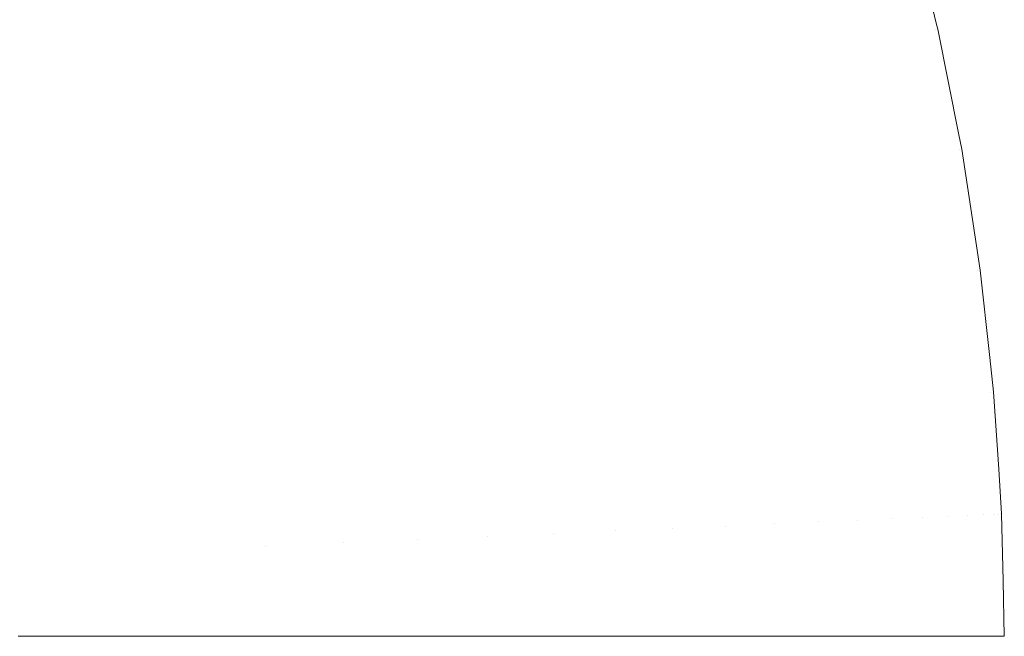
# Model space of a CAD drawing. Header units: centimetres. Extents: x -26 to 27.3, y -25.3 to -23.5.
# Tile 216 of 221: x 27.2474 to 27.2825, y -23.5599 to -23.5379. Entities that reach past the tile are written whole.
import ezdxf

# ---------------------------------------------------------------- set-up
doc = ezdxf.new("R2010")
doc.units = ezdxf.units.CM
doc.header["$LTSCALE"] = 2.54
doc.layers.add('Lucido design-1', color=7, linetype='Continuous')

# ---------------------------------------------------------------- blocks, each defined once
blk = doc.blocks.new('Gruppo-4-1')
at = {"color": 7, "linetype": 'Continuous', "lineweight": 9}
for points, invisible_edges in [([(27.26264, -23.534625, 1050.376297), (27.263666, -23.538144, 1050.376297), (27.265793, -23.537575, 1050.372725), (27.26474, -23.533963, 1050.372725)], 15), ([(27.264406, -23.534069, 1049.670794), (27.265454, -23.537665, 1049.670794), (27.263356, -23.538227, 1049.667319), (27.262334, -23.534722, 1049.667319)], 15), ([(27.277242, -23.534507, 1050.34163), (27.278259, -23.538663, 1050.34163), (27.278971, -23.538505, 1050.337533), (27.277947, -23.534318, 1050.337533)], 15), ([(27.27834, -23.534213, 1049.709449), (27.279369, -23.538417, 1049.709449), (27.278777, -23.538548, 1049.705359), (27.277755, -23.534369, 1049.705359)], 15), ([(27.277947, -23.534318, 1050.337533), (27.278971, -23.538505, 1050.337533), (27.279516, -23.538384, 1050.333412), (27.278486, -23.534174, 1050.333412)], 15), ([(27.278762, -23.5341, 1049.713563), (27.279795, -23.538322, 1049.713563), (27.279369, -23.538417, 1049.709449), (27.27834, -23.534213, 1049.709449)], 15), ([(27.278486, -23.534174, 1050.333412), (27.279516, -23.538384, 1050.333412), (27.279893, -23.538301, 1050.329276), (27.278858, -23.534074, 1050.329276)], 15), ([(27.279019, -23.534031, 1049.717695), (27.280055, -23.538265, 1049.717695), (27.279795, -23.538322, 1049.713563), (27.278762, -23.5341, 1049.713563)], 15), ([(27.278858, -23.534074, 1050.329276), (27.279893, -23.538301, 1050.329276), (27.280101, -23.538254, 1050.32513), (27.279065, -23.534018, 1050.32513)], 15), ([(27.280055, -23.538265, 1049.717695), (27.279019, -23.534031, 1049.717695), (27.279152, -23.534175, 1049.722055), (27.280107, -23.538079, 1049.722055)], 11), ([(27.280107, -23.538079, 1050.322055), (27.279152, -23.534175, 1050.322055), (27.279065, -23.534018, 1050.32513), (27.280101, -23.538254, 1050.32513)], 14), ([(27.279152, -23.534175, 1049.722055), (27.279152, -23.534175, 1050.322055), (27.280107, -23.538079, 1050.322055), (27.280107, -23.538079, 1049.722055)], 5), ([(27.249072, -23.535664, 1050.392652), (27.250065, -23.538591, 1050.392652), (27.252844, -23.537714, 1050.389602), (27.25181, -23.534668, 1050.389602)], 15), ([(27.260397, -23.535333, 1050.379777), (27.261394, -23.538753, 1050.379777), (27.263666, -23.538144, 1050.376297), (27.26264, -23.534625, 1050.376297)], 15), ([(27.277008, -23.53457, 1049.701302), (27.278022, -23.538715, 1049.701302), (27.277105, -23.538919, 1049.697284), (27.2761, -23.534813, 1049.697284)], 15), ([(27.276372, -23.53474, 1050.345697), (27.27738, -23.538858, 1050.345697), (27.278259, -23.538663, 1050.34163), (27.277242, -23.534507, 1050.34163)], 15), ([(27.277755, -23.534369, 1049.705359), (27.278777, -23.538548, 1049.705359), (27.278022, -23.538715, 1049.701302), (27.277008, -23.53457, 1049.701302)], 15), ([(27.251736, -23.534695, 1049.654422), (27.252769, -23.537738, 1049.654422), (27.250079, -23.538586, 1049.651474), (27.249086, -23.535659, 1049.651474)], 15), ([(27.262334, -23.534722, 1049.667319), (27.263356, -23.538227, 1049.667319), (27.261124, -23.538826, 1049.663939), (27.26013, -23.535417, 1049.663939)], 15), ([(27.274143, -23.535337, 1050.353712), (27.275126, -23.539357, 1050.353712), (27.276335, -23.539089, 1050.349727), (27.275339, -23.535017, 1050.349727)], 15), ([(27.2761, -23.534813, 1049.697284), (27.277105, -23.538919, 1049.697284), (27.276027, -23.539157, 1049.693311), (27.275034, -23.535098, 1049.693311)], 15), ([(27.275339, -23.535017, 1050.349727), (27.276335, -23.539089, 1050.349727), (27.27738, -23.538858, 1050.345697), (27.276372, -23.53474, 1050.345697)], 15), ([(27.258014, -23.536084, 1050.383159), (27.258981, -23.5394, 1050.383159), (27.261394, -23.538753, 1050.379777), (27.260397, -23.535333, 1050.379777)], 15), ([(27.272786, -23.535701, 1050.357645), (27.273755, -23.539661, 1050.357645), (27.275126, -23.539357, 1050.353712), (27.274143, -23.535337, 1050.353712)], 15), ([(27.275034, -23.535098, 1049.693311), (27.276027, -23.539157, 1049.693311), (27.274792, -23.539431, 1049.68939), (27.273812, -23.535426, 1049.68939)], 15), ([(27.246212, -23.536705, 1050.395578), (27.247163, -23.539506, 1050.395578), (27.250065, -23.538591, 1050.392652), (27.249072, -23.535664, 1050.392652)], 15), ([(27.249086, -23.535659, 1049.651474), (27.250079, -23.538586, 1049.651474), (27.24728, -23.539468, 1049.648646), (27.246328, -23.536663, 1049.648646)], 15), ([(27.26013, -23.535417, 1049.663939), (27.261124, -23.538826, 1049.663939), (27.258762, -23.539458, 1049.66066), (27.257799, -23.536152, 1049.66066)], 15), ([(27.27127, -23.536107, 1050.36152), (27.272223, -23.540001, 1050.36152), (27.273755, -23.539661, 1050.357645), (27.272786, -23.535701, 1050.357645)], 15), ([(27.273812, -23.535426, 1049.68939), (27.274792, -23.539431, 1049.68939), (27.273401, -23.53974, 1049.685528), (27.272436, -23.535794, 1049.685528)], 15), ([(27.272436, -23.535794, 1049.685528), (27.273401, -23.53974, 1049.685528), (27.271858, -23.540082, 1049.681732), (27.270909, -23.536204, 1049.681732)], 15), ([(27.257799, -23.536152, 1049.66066), (27.258762, -23.539458, 1049.66066), (27.256275, -23.540125, 1049.657486), (27.255343, -23.536926, 1049.657486)], 15), ([(27.255495, -23.536878, 1050.386436), (27.256429, -23.540084, 1050.386436), (27.258981, -23.5394, 1050.383159), (27.258014, -23.536084, 1050.383159)], 15), ([(27.270909, -23.536204, 1049.681732), (27.271858, -23.540082, 1049.681732), (27.270166, -23.540457, 1049.678006), (27.269235, -23.536652, 1049.678006)], 15), ([(27.269598, -23.536555, 1050.36533), (27.270533, -23.540376, 1050.36533), (27.272223, -23.540001, 1050.36152), (27.27127, -23.536107, 1050.36152)], 15), ([(27.269235, -23.536652, 1049.678006), (27.270166, -23.540457, 1049.678006), (27.268327, -23.540865, 1049.674359), (27.267415, -23.53714, 1049.674359)], 15), ([(27.267771, -23.537044, 1050.369067), (27.268686, -23.540785, 1050.369067), (27.270533, -23.540376, 1050.36533), (27.269598, -23.536555, 1050.36533)], 15), ([(27.255343, -23.536926, 1049.657486), (27.256275, -23.540125, 1049.657486), (27.253668, -23.540823, 1049.654422), (27.252769, -23.537738, 1049.654422)], 15), ([(27.252844, -23.537714, 1050.389602), (27.253744, -23.540803, 1050.389602), (27.256429, -23.540084, 1050.386436), (27.255495, -23.536878, 1050.386436)], 15), ([(27.265793, -23.537575, 1050.372725), (27.266687, -23.541228, 1050.372725), (27.268686, -23.540785, 1050.369067), (27.267771, -23.537044, 1050.369067)], 15), ([(27.267415, -23.53714, 1049.674359), (27.268327, -23.540865, 1049.674359), (27.266345, -23.541304, 1049.670794), (27.265454, -23.537665, 1049.670794)], 15), ([(27.250065, -23.538591, 1050.392652), (27.25093, -23.541557, 1050.392652), (27.253744, -23.540803, 1050.389602), (27.252844, -23.537714, 1050.389602)], 15), ([(27.252769, -23.537738, 1049.654422), (27.253668, -23.540823, 1049.654422), (27.250944, -23.541553, 1049.651474), (27.250079, -23.538586, 1049.651474)], 15), ([(27.265454, -23.537665, 1049.670794), (27.266345, -23.541304, 1049.670794), (27.264224, -23.541774, 1049.667319), (27.263356, -23.538227, 1049.667319)], 15), ([(27.263666, -23.538144, 1050.376297), (27.264537, -23.541705, 1050.376297), (27.266687, -23.541228, 1050.372725), (27.265793, -23.537575, 1050.372725)], 15), ([(27.261394, -23.538753, 1050.379777), (27.262241, -23.542214, 1050.379777), (27.264537, -23.541705, 1050.376297), (27.263666, -23.538144, 1050.376297)], 15), ([(27.280107, -23.538079, 1049.722055), (27.280148, -23.538244, 1049.722055), (27.280055, -23.538265, 1049.717695)], 10), ([(27.280101, -23.538254, 1050.32513), (27.280148, -23.538244, 1050.322055), (27.280107, -23.538079, 1050.322055)], 9), ([(27.280148, -23.538244, 1049.722055), (27.280107, -23.538079, 1049.722055), (27.280107, -23.538079, 1050.322055), (27.280148, -23.538244, 1050.322055)], 10), ([(27.263356, -23.538227, 1049.667319), (27.264224, -23.541774, 1049.667319), (27.261968, -23.542274, 1049.663939), (27.261124, -23.538826, 1049.663939)], 15), ([(27.278259, -23.538663, 1050.34163), (27.279093, -23.542859, 1050.34163), (27.279812, -23.542732, 1050.337533), (27.278971, -23.538505, 1050.337533)], 15), ([(27.279369, -23.538417, 1049.709449), (27.280213, -23.542662, 1049.709449), (27.279616, -23.542767, 1049.705359), (27.278777, -23.538548, 1049.705359)], 15), ([(27.278971, -23.538505, 1050.337533), (27.279812, -23.542732, 1050.337533), (27.280362, -23.542636, 1050.333412), (27.279516, -23.538384, 1050.333412)], 15), ([(27.279795, -23.538322, 1049.713563), (27.280643, -23.542586, 1049.713563), (27.280213, -23.542662, 1049.709449), (27.279369, -23.538417, 1049.709449)], 15), ([(27.279516, -23.538384, 1050.333412), (27.280362, -23.542636, 1050.333412), (27.280742, -23.542569, 1050.329276), (27.279893, -23.538301, 1050.329276)], 15), ([(27.280055, -23.538265, 1049.717695), (27.280905, -23.54254, 1049.717695), (27.280643, -23.542586, 1049.713563), (27.279795, -23.538322, 1049.713563)], 15), ([(27.279893, -23.538301, 1050.329276), (27.280742, -23.542569, 1050.329276), (27.280952, -23.542531, 1050.32513), (27.280101, -23.538254, 1050.32513)], 15), ([(27.280905, -23.54254, 1049.717695), (27.280055, -23.538265, 1049.717695), (27.280148, -23.538244, 1049.722055), (27.280897, -23.542013, 1049.722055)], 11), ([(27.280897, -23.542013, 1050.322055), (27.280148, -23.538244, 1050.322055), (27.280101, -23.538254, 1050.32513), (27.280952, -23.542531, 1050.32513)], 14), ([(27.280148, -23.538244, 1050.322055), (27.280897, -23.542013, 1050.322055), (27.280897, -23.542013, 1049.722055), (27.280148, -23.538244, 1049.722055)], 10), ([(27.247163, -23.539506, 1050.395578), (27.24799, -23.542345, 1050.395578), (27.25093, -23.541557, 1050.392652), (27.250065, -23.538591, 1050.392652)], 15), ([(27.250079, -23.538586, 1049.651474), (27.250944, -23.541553, 1049.651474), (27.24811, -23.542313, 1049.648646), (27.24728, -23.539468, 1049.648646)], 15), ([(27.261124, -23.538826, 1049.663939), (27.261968, -23.542274, 1049.663939), (27.259581, -23.542804, 1049.66066), (27.258762, -23.539458, 1049.66066)], 15), ([(27.258981, -23.5394, 1050.383159), (27.259802, -23.542755, 1050.383159), (27.262241, -23.542214, 1050.379777), (27.261394, -23.538753, 1050.379777)], 15), ([(27.276335, -23.539089, 1050.349727), (27.277153, -23.543201, 1050.349727), (27.278207, -23.543015, 1050.345697), (27.27738, -23.538858, 1050.345697)], 15), ([(27.278022, -23.538715, 1049.701302), (27.278855, -23.542901, 1049.701302), (27.277929, -23.543064, 1049.697284), (27.277105, -23.538919, 1049.697284)], 15), ([(27.27738, -23.538858, 1050.345697), (27.278207, -23.543015, 1050.345697), (27.279093, -23.542859, 1050.34163), (27.278259, -23.538663, 1050.34163)], 15), ([(27.278777, -23.538548, 1049.705359), (27.279616, -23.542767, 1049.705359), (27.278855, -23.542901, 1049.701302), (27.278022, -23.538715, 1049.701302)], 15), ([(27.276027, -23.539157, 1049.693311), (27.276843, -23.543256, 1049.693311), (27.275597, -23.543476, 1049.68939), (27.274792, -23.539431, 1049.68939)], 15), ([(27.275126, -23.539357, 1050.353712), (27.275934, -23.543416, 1050.353712), (27.277153, -23.543201, 1050.349727), (27.276335, -23.539089, 1050.349727)], 15), ([(27.277105, -23.538919, 1049.697284), (27.277929, -23.543064, 1049.697284), (27.276843, -23.543256, 1049.693311), (27.276027, -23.539157, 1049.693311)], 15), ([(27.244142, -23.540458, 1050.398377), (27.244931, -23.543165, 1050.398377), (27.24799, -23.542345, 1050.395578), (27.247163, -23.539506, 1050.395578)], 15), ([(27.24728, -23.539468, 1049.648646), (27.24811, -23.542313, 1049.648646), (27.245169, -23.543101, 1049.645943), (27.244377, -23.540384, 1049.645943)], 15), ([(27.258762, -23.539458, 1049.66066), (27.259581, -23.542804, 1049.66066), (27.257067, -23.543361, 1049.657486), (27.256275, -23.540125, 1049.657486)], 15), ([(27.256429, -23.540084, 1050.386436), (27.257223, -23.543326, 1050.386436), (27.259802, -23.542755, 1050.383159), (27.258981, -23.5394, 1050.383159)], 15), ([(27.274792, -23.539431, 1049.68939), (27.275597, -23.543476, 1049.68939), (27.274194, -23.543723, 1049.685528), (27.273401, -23.53974, 1049.685528)], 15), ([(27.273755, -23.539661, 1050.357645), (27.274551, -23.54366, 1050.357645), (27.275934, -23.543416, 1050.353712), (27.275126, -23.539357, 1050.353712)], 15), ([(27.273401, -23.53974, 1049.685528), (27.274194, -23.543723, 1049.685528), (27.272637, -23.543998, 1049.681732), (27.271858, -23.540082, 1049.681732)], 15), ([(27.272223, -23.540001, 1050.36152), (27.273005, -23.543933, 1050.36152), (27.274551, -23.54366, 1050.357645), (27.273755, -23.539661, 1050.357645)], 15), ([(27.256275, -23.540125, 1049.657486), (27.257067, -23.543361, 1049.657486), (27.254432, -23.543945, 1049.654422), (27.253668, -23.540823, 1049.654422)], 15), ([(27.253744, -23.540803, 1050.389602), (27.254509, -23.543928, 1050.389602), (27.257223, -23.543326, 1050.386436), (27.256429, -23.540084, 1050.386436)], 15), ([(27.271858, -23.540082, 1049.681732), (27.272637, -23.543998, 1049.681732), (27.27093, -23.544299, 1049.678006), (27.270166, -23.540457, 1049.678006)], 15), ([(27.270533, -23.540376, 1050.36533), (27.2713, -23.544233, 1050.36533), (27.273005, -23.543933, 1050.36152), (27.272223, -23.540001, 1050.36152)], 15), ([(27.270166, -23.540457, 1049.678006), (27.27093, -23.544299, 1049.678006), (27.269075, -23.544626, 1049.674359), (27.268327, -23.540865, 1049.674359)], 15), ([(27.268686, -23.540785, 1050.369067), (27.269438, -23.544562, 1050.369067), (27.2713, -23.544233, 1050.36533), (27.270533, -23.540376, 1050.36533)], 15), ([(27.25093, -23.541557, 1050.392652), (27.251664, -23.544559, 1050.392652), (27.254509, -23.543928, 1050.389602), (27.253744, -23.540803, 1050.389602)], 15), ([(27.253668, -23.540823, 1049.654422), (27.254432, -23.543945, 1049.654422), (27.251679, -23.544555, 1049.651474), (27.250944, -23.541553, 1049.651474)], 15), ([(27.268327, -23.540865, 1049.674359), (27.269075, -23.544626, 1049.674359), (27.267076, -23.544978, 1049.670794), (27.266345, -23.541304, 1049.670794)], 15), ([(27.266687, -23.541228, 1050.372725), (27.267421, -23.544917, 1050.372725), (27.269438, -23.544562, 1050.369067), (27.268686, -23.540785, 1050.369067)], 15), ([(27.266345, -23.541304, 1049.670794), (27.267076, -23.544978, 1049.670794), (27.264936, -23.545355, 1049.667319), (27.264224, -23.541774, 1049.667319)], 15), ([(27.264537, -23.541705, 1050.376297), (27.265252, -23.5453, 1050.376297), (27.267421, -23.544917, 1050.372725), (27.266687, -23.541228, 1050.372725)], 15), ([(27.24799, -23.542345, 1050.395578), (27.248693, -23.545217, 1050.395578), (27.251664, -23.544559, 1050.392652), (27.25093, -23.541557, 1050.392652)], 15), ([(27.250944, -23.541553, 1049.651474), (27.251679, -23.544555, 1049.651474), (27.248814, -23.545191, 1049.648646), (27.24811, -23.542313, 1049.648646)], 15), ([(27.264224, -23.541774, 1049.667319), (27.264936, -23.545355, 1049.667319), (27.262661, -23.545757, 1049.663939), (27.261968, -23.542274, 1049.663939)], 15), ([(27.262241, -23.542214, 1050.379777), (27.262936, -23.545708, 1050.379777), (27.265252, -23.5453, 1050.376297), (27.264537, -23.541705, 1050.376297)], 15), ([(27.280952, -23.542531, 1050.32513), (27.280999, -23.542523, 1050.322055), (27.280897, -23.542013, 1050.322055)], 9), ([(27.280999, -23.542523, 1049.722055), (27.280897, -23.542013, 1049.722055), (27.280897, -23.542013, 1050.322055), (27.280999, -23.542523, 1050.322055)], 10), ([(27.280897, -23.542013, 1049.722055), (27.280999, -23.542523, 1049.722055), (27.280905, -23.54254, 1049.717695)], 10), ([(27.244931, -23.543165, 1050.398377), (27.245601, -23.545903, 1050.398377), (27.248693, -23.545217, 1050.395578), (27.24799, -23.542345, 1050.395578)], 15), ([(27.24811, -23.542313, 1049.648646), (27.248814, -23.545191, 1049.648646), (27.245841, -23.54585, 1049.645943), (27.245169, -23.543101, 1049.645943)], 15), ([(27.261968, -23.542274, 1049.663939), (27.262661, -23.545757, 1049.663939), (27.260253, -23.546181, 1049.66066), (27.259581, -23.542804, 1049.66066)], 15), ([(27.259802, -23.542755, 1050.383159), (27.260475, -23.546142, 1050.383159), (27.262936, -23.545708, 1050.379777), (27.262241, -23.542214, 1050.379777)], 15), ([(27.279093, -23.542859, 1050.34163), (27.279744, -23.547088, 1050.34163), (27.280468, -23.546993, 1050.337533), (27.279812, -23.542732, 1050.337533)], 15), ([(27.280213, -23.542662, 1049.709449), (27.280871, -23.54694, 1049.709449), (27.280271, -23.547019, 1049.705359), (27.279616, -23.542767, 1049.705359)], 15), ([(27.279812, -23.542732, 1050.337533), (27.280468, -23.546993, 1050.337533), (27.281021, -23.54692, 1050.333412), (27.280362, -23.542636, 1050.333412)], 15), ([(27.280643, -23.542586, 1049.713563), (27.281304, -23.546883, 1049.713563), (27.280871, -23.54694, 1049.709449), (27.280213, -23.542662, 1049.709449)], 15), ([(27.280362, -23.542636, 1050.333412), (27.281021, -23.54692, 1050.333412), (27.281404, -23.546869, 1050.329276), (27.280742, -23.542569, 1050.329276)], 15), ([(27.280905, -23.54254, 1049.717695), (27.281568, -23.546848, 1049.717695), (27.281304, -23.546883, 1049.713563), (27.280643, -23.542586, 1049.713563)], 15), ([(27.280742, -23.542569, 1050.329276), (27.281404, -23.546869, 1050.329276), (27.281616, -23.546842, 1050.32513), (27.280952, -23.542531, 1050.32513)], 15), ([(27.281568, -23.546848, 1049.717695), (27.280905, -23.54254, 1049.717695), (27.280999, -23.542523, 1049.722055), (27.281529, -23.545971, 1049.722055)], 11), ([(27.281529, -23.545971, 1050.322055), (27.280999, -23.542523, 1050.322055), (27.280952, -23.542531, 1050.32513), (27.281616, -23.546842, 1050.32513)], 14), ([(27.280999, -23.542523, 1050.322055), (27.281529, -23.545971, 1050.322055), (27.281529, -23.545971, 1049.722055), (27.280999, -23.542523, 1049.722055)], 10), ([(27.259581, -23.542804, 1049.66066), (27.260253, -23.546181, 1049.66066), (27.257717, -23.546628, 1049.657486), (27.257067, -23.543361, 1049.657486)], 15), ([(27.257223, -23.543326, 1050.386436), (27.257874, -23.546601, 1050.386436), (27.260475, -23.546142, 1050.383159), (27.259802, -23.542755, 1050.383159)], 15), ([(27.277929, -23.543064, 1049.697284), (27.278572, -23.547242, 1049.697284), (27.277478, -23.547386, 1049.693311), (27.276843, -23.543256, 1049.693311)], 15), ([(27.277153, -23.543201, 1050.349727), (27.277791, -23.547345, 1050.349727), (27.278852, -23.547205, 1050.345697), (27.278207, -23.543015, 1050.345697)], 15), ([(27.278855, -23.542901, 1049.701302), (27.279504, -23.54712, 1049.701302), (27.278572, -23.547242, 1049.697284), (27.277929, -23.543064, 1049.697284)], 15), ([(27.278207, -23.543015, 1050.345697), (27.278852, -23.547205, 1050.345697), (27.279744, -23.547088, 1050.34163), (27.279093, -23.542859, 1050.34163)], 15), ([(27.279616, -23.542767, 1049.705359), (27.280271, -23.547019, 1049.705359), (27.279504, -23.54712, 1049.701302), (27.278855, -23.542901, 1049.701302)], 15), ([(27.257067, -23.543361, 1049.657486), (27.257717, -23.546628, 1049.657486), (27.255059, -23.547097, 1049.654422), (27.254432, -23.543945, 1049.654422)], 15), ([(27.254509, -23.543928, 1050.389602), (27.255137, -23.547083, 1050.389602), (27.257874, -23.546601, 1050.386436), (27.257223, -23.543326, 1050.386436)], 15), ([(27.274551, -23.54366, 1050.357645), (27.275171, -23.54769, 1050.357645), (27.276563, -23.547507, 1050.353712), (27.275934, -23.543416, 1050.353712)], 15), ([(27.276843, -23.543256, 1049.693311), (27.277478, -23.547386, 1049.693311), (27.276224, -23.547551, 1049.68939), (27.275597, -23.543476, 1049.68939)], 15), ([(27.275934, -23.543416, 1050.353712), (27.276563, -23.547507, 1050.353712), (27.277791, -23.547345, 1050.349727), (27.277153, -23.543201, 1050.349727)], 15), ([(27.274194, -23.543723, 1049.685528), (27.274812, -23.547737, 1049.685528), (27.273245, -23.547944, 1049.681732), (27.272637, -23.543998, 1049.681732)], 15), ([(27.273005, -23.543933, 1050.36152), (27.273615, -23.547895, 1050.36152), (27.275171, -23.54769, 1050.357645), (27.274551, -23.54366, 1050.357645)], 15), ([(27.275597, -23.543476, 1049.68939), (27.276224, -23.547551, 1049.68939), (27.274812, -23.547737, 1049.685528), (27.274194, -23.543723, 1049.685528)], 15), ([(27.251664, -23.544559, 1050.392652), (27.252267, -23.547589, 1050.392652), (27.255137, -23.547083, 1050.389602), (27.254509, -23.543928, 1050.389602)], 15), ([(27.254432, -23.543945, 1049.654422), (27.255059, -23.547097, 1049.654422), (27.252282, -23.547587, 1049.651474), (27.251679, -23.544555, 1049.651474)], 15), ([(27.272637, -23.543998, 1049.681732), (27.273245, -23.547944, 1049.681732), (27.271526, -23.54817, 1049.678006), (27.27093, -23.544299, 1049.678006)], 15), ([(27.2713, -23.544233, 1050.36533), (27.271898, -23.548121, 1050.36533), (27.273615, -23.547895, 1050.36152), (27.273005, -23.543933, 1050.36152)], 15), ([(27.27093, -23.544299, 1049.678006), (27.271526, -23.54817, 1049.678006), (27.269658, -23.548416, 1049.674359), (27.269075, -23.544626, 1049.674359)], 15), ([(27.269438, -23.544562, 1050.369067), (27.270023, -23.548368, 1050.369067), (27.271898, -23.548121, 1050.36533), (27.2713, -23.544233, 1050.36533)], 15), ([(27.248693, -23.545217, 1050.395578), (27.24927, -23.548118, 1050.395578), (27.252267, -23.547589, 1050.392652), (27.251664, -23.544559, 1050.392652)], 15), ([(27.251679, -23.544555, 1049.651474), (27.252282, -23.547587, 1049.651474), (27.249392, -23.548096, 1049.648646), (27.248814, -23.545191, 1049.648646)], 15), ([(27.269075, -23.544626, 1049.674359), (27.269658, -23.548416, 1049.674359), (27.267646, -23.548681, 1049.670794), (27.267076, -23.544978, 1049.670794)], 15), ([(27.267421, -23.544917, 1050.372725), (27.267993, -23.548635, 1050.372725), (27.270023, -23.548368, 1050.369067), (27.269438, -23.544562, 1050.369067)], 15), ([(27.248814, -23.545191, 1049.648646), (27.249392, -23.548096, 1049.648646), (27.246393, -23.548625, 1049.645943), (27.245841, -23.54585, 1049.645943)], 15), ([(27.267076, -23.544978, 1049.670794), (27.267646, -23.548681, 1049.670794), (27.265492, -23.548964, 1049.667319), (27.264936, -23.545355, 1049.667319)], 15), ([(27.265252, -23.5453, 1050.376297), (27.26581, -23.548922, 1050.376297), (27.267993, -23.548635, 1050.372725), (27.267421, -23.544917, 1050.372725)], 15), ([(27.245601, -23.545903, 1050.398377), (27.246151, -23.548668, 1050.398377), (27.24927, -23.548118, 1050.395578), (27.248693, -23.545217, 1050.395578)], 15), ([(27.264936, -23.545355, 1049.667319), (27.265492, -23.548964, 1049.667319), (27.263201, -23.549266, 1049.663939), (27.262661, -23.545757, 1049.663939)], 15), ([(27.262936, -23.545708, 1050.379777), (27.263478, -23.549229, 1050.379777), (27.26581, -23.548922, 1050.376297), (27.265252, -23.5453, 1050.376297)], 15), ([(27.262661, -23.545757, 1049.663939), (27.263201, -23.549266, 1049.663939), (27.260777, -23.549585, 1049.66066), (27.260253, -23.546181, 1049.66066)], 15), ([(27.260475, -23.546142, 1050.383159), (27.261001, -23.549556, 1050.383159), (27.263478, -23.549229, 1050.379777), (27.262936, -23.545708, 1050.379777)], 15), ([(27.260253, -23.546181, 1049.66066), (27.260777, -23.549585, 1049.66066), (27.258224, -23.549921, 1049.657486), (27.257717, -23.546628, 1049.657486)], 15), ([(27.257874, -23.546601, 1050.386436), (27.258382, -23.5499, 1050.386436), (27.261001, -23.549556, 1050.383159), (27.260475, -23.546142, 1050.383159)], 15), ([(27.281616, -23.546842, 1050.32513), (27.281662, -23.546835, 1050.322055), (27.281529, -23.545971, 1050.322055)], 9), ([(27.281662, -23.546835, 1049.722055), (27.281529, -23.545971, 1049.722055), (27.281529, -23.545971, 1050.322055), (27.281662, -23.546835, 1050.322055)], 10), ([(27.281529, -23.545971, 1049.722055), (27.281662, -23.546835, 1049.722055), (27.281568, -23.546848, 1049.717695)], 10), ([(27.257717, -23.546628, 1049.657486), (27.258224, -23.549921, 1049.657486), (27.255548, -23.550273, 1049.654422), (27.255059, -23.547097, 1049.654422)], 15), ([(27.255137, -23.547083, 1050.389602), (27.255626, -23.550263, 1050.389602), (27.258382, -23.5499, 1050.386436), (27.257874, -23.546601, 1050.386436)], 15), ([(27.280871, -23.54694, 1049.709449), (27.281343, -23.551242, 1049.709449), (27.280739, -23.551295, 1049.705359), (27.280271, -23.547019, 1049.705359)], 15), ([(27.280468, -23.546993, 1050.337533), (27.280937, -23.551277, 1050.337533), (27.281493, -23.551229, 1050.333412), (27.281021, -23.54692, 1050.333412)], 15), ([(27.281304, -23.546883, 1049.713563), (27.281778, -23.551204, 1049.713563), (27.281343, -23.551242, 1049.709449), (27.280871, -23.54694, 1049.709449)], 15), ([(27.281021, -23.54692, 1050.333412), (27.281493, -23.551229, 1050.333412), (27.281877, -23.551195, 1050.329276), (27.281404, -23.546869, 1050.329276)], 15), ([(27.281568, -23.546848, 1049.717695), (27.282043, -23.551181, 1049.717695), (27.281778, -23.551204, 1049.713563), (27.281304, -23.546883, 1049.713563)], 15), ([(27.281404, -23.546869, 1050.329276), (27.281877, -23.551195, 1050.329276), (27.28209, -23.551177, 1050.32513), (27.281616, -23.546842, 1050.32513)], 15), ([(27.282043, -23.551181, 1049.717695), (27.281568, -23.546848, 1049.717695), (27.281662, -23.546835, 1049.722055), (27.282003, -23.549945, 1049.722055)], 11), ([(27.282003, -23.549945, 1050.322055), (27.281662, -23.546835, 1050.322055), (27.281616, -23.546842, 1050.32513), (27.28209, -23.551177, 1050.32513)], 14), ([(27.281662, -23.546835, 1050.322055), (27.282003, -23.549945, 1050.322055), (27.282003, -23.549945, 1049.722055), (27.281662, -23.546835, 1049.722055)], 10), ([(27.252267, -23.547589, 1050.392652), (27.252737, -23.550643, 1050.392652), (27.255626, -23.550263, 1050.389602), (27.255137, -23.547083, 1050.389602)], 15), ([(27.255059, -23.547097, 1049.654422), (27.255548, -23.550273, 1049.654422), (27.252752, -23.550642, 1049.651474), (27.252282, -23.547587, 1049.651474)], 15), ([(27.278572, -23.547242, 1049.697284), (27.279033, -23.551444, 1049.697284), (27.277933, -23.55154, 1049.693311), (27.277478, -23.547386, 1049.693311)], 15), ([(27.277791, -23.547345, 1050.349727), (27.278247, -23.551513, 1050.349727), (27.279313, -23.551419, 1050.345697), (27.278852, -23.547205, 1050.345697)], 15), ([(27.279504, -23.54712, 1049.701302), (27.279969, -23.551362, 1049.701302), (27.279033, -23.551444, 1049.697284), (27.278572, -23.547242, 1049.697284)], 15), ([(27.278852, -23.547205, 1050.345697), (27.279313, -23.551419, 1050.345697), (27.28021, -23.551341, 1050.34163), (27.279744, -23.547088, 1050.34163)], 15), ([(27.280271, -23.547019, 1049.705359), (27.280739, -23.551295, 1049.705359), (27.279969, -23.551362, 1049.701302), (27.279504, -23.54712, 1049.701302)], 15), ([(27.279744, -23.547088, 1050.34163), (27.28021, -23.551341, 1050.34163), (27.280937, -23.551277, 1050.337533), (27.280468, -23.546993, 1050.337533)], 15), ([(27.24927, -23.548118, 1050.395578), (27.24972, -23.551041, 1050.395578), (27.252737, -23.550643, 1050.392652), (27.252267, -23.547589, 1050.392652)], 15), ([(27.252282, -23.547587, 1049.651474), (27.252752, -23.550642, 1049.651474), (27.249842, -23.551025, 1049.648646), (27.249392, -23.548096, 1049.648646)], 15), ([(27.276224, -23.547551, 1049.68939), (27.276673, -23.551651, 1049.68939), (27.275254, -23.551775, 1049.685528), (27.274812, -23.547737, 1049.685528)], 15), ([(27.275171, -23.54769, 1050.357645), (27.275615, -23.551743, 1050.357645), (27.277014, -23.551621, 1050.353712), (27.276563, -23.547507, 1050.353712)], 15), ([(27.277478, -23.547386, 1049.693311), (27.277933, -23.55154, 1049.693311), (27.276673, -23.551651, 1049.68939), (27.276224, -23.547551, 1049.68939)], 15), ([(27.276563, -23.547507, 1050.353712), (27.277014, -23.551621, 1050.353712), (27.278247, -23.551513, 1050.349727), (27.277791, -23.547345, 1050.349727)], 15), ([(27.273245, -23.547944, 1049.681732), (27.273679, -23.551912, 1049.681732), (27.271952, -23.552064, 1049.678006), (27.271526, -23.54817, 1049.678006)], 15), ([(27.271898, -23.548121, 1050.36533), (27.272327, -23.552031, 1050.36533), (27.274051, -23.55188, 1050.36152), (27.273615, -23.547895, 1050.36152)], 15), ([(27.274812, -23.547737, 1049.685528), (27.275254, -23.551775, 1049.685528), (27.273679, -23.551912, 1049.681732), (27.273245, -23.547944, 1049.681732)], 15), ([(27.273615, -23.547895, 1050.36152), (27.274051, -23.55188, 1050.36152), (27.275615, -23.551743, 1050.357645), (27.275171, -23.54769, 1050.357645)], 15), ([(27.246151, -23.548668, 1050.398377), (27.24658, -23.551454, 1050.398377), (27.24972, -23.551041, 1050.395578), (27.24927, -23.548118, 1050.395578)], 15), ([(27.249392, -23.548096, 1049.648646), (27.249842, -23.551025, 1049.648646), (27.246824, -23.551422, 1049.645943), (27.246393, -23.548625, 1049.645943)], 15), ([(27.271526, -23.54817, 1049.678006), (27.271952, -23.552064, 1049.678006), (27.270076, -23.552228, 1049.674359), (27.269658, -23.548416, 1049.674359)], 15), ([(27.270023, -23.548368, 1050.369067), (27.270443, -23.552196, 1050.369067), (27.272327, -23.552031, 1050.36533), (27.271898, -23.548121, 1050.36533)], 15), ([(27.267646, -23.548681, 1049.670794), (27.268053, -23.552405, 1049.670794), (27.265889, -23.552594, 1049.667319), (27.265492, -23.548964, 1049.667319)], 15), ([(27.26581, -23.548922, 1050.376297), (27.266209, -23.552566, 1050.376297), (27.268402, -23.552374, 1050.372725), (27.267993, -23.548635, 1050.372725)], 15), ([(27.269658, -23.548416, 1049.674359), (27.270076, -23.552228, 1049.674359), (27.268053, -23.552405, 1049.670794), (27.267646, -23.548681, 1049.670794)], 15), ([(27.267993, -23.548635, 1050.372725), (27.268402, -23.552374, 1050.372725), (27.270443, -23.552196, 1050.369067), (27.270023, -23.548368, 1050.369067)], 15), ([(27.265492, -23.548964, 1049.667319), (27.265889, -23.552594, 1049.667319), (27.263587, -23.552795, 1049.663939), (27.263201, -23.549266, 1049.663939)], 15), ([(27.263478, -23.549229, 1050.379777), (27.263866, -23.552771, 1050.379777), (27.266209, -23.552566, 1050.376297), (27.26581, -23.548922, 1050.376297)], 15), ([(27.263201, -23.549266, 1049.663939), (27.263587, -23.552795, 1049.663939), (27.261152, -23.553008, 1049.66066), (27.260777, -23.549585, 1049.66066)], 15), ([(27.261001, -23.549556, 1050.383159), (27.261377, -23.552989, 1050.383159), (27.263866, -23.552771, 1050.379777), (27.263478, -23.549229, 1050.379777)], 15), ([(27.260777, -23.549585, 1049.66066), (27.261152, -23.553008, 1049.66066), (27.258587, -23.553233, 1049.657486), (27.258224, -23.549921, 1049.657486)], 15), ([(27.258382, -23.5499, 1050.386436), (27.258745, -23.553219, 1050.386436), (27.261377, -23.552989, 1050.383159), (27.261001, -23.549556, 1050.383159)], 15), ([(27.258224, -23.549921, 1049.657486), (27.258587, -23.553233, 1049.657486), (27.255897, -23.553468, 1049.654422), (27.255548, -23.550273, 1049.654422)], 15), ([(27.255626, -23.550263, 1050.389602), (27.255976, -23.553461, 1050.389602), (27.258745, -23.553219, 1050.386436), (27.258382, -23.5499, 1050.386436)], 15), ([(27.28209, -23.551177, 1050.32513), (27.282137, -23.551172, 1050.322055), (27.282003, -23.549945, 1050.322055)], 9), ([(27.282137, -23.551173, 1049.722055), (27.282003, -23.549945, 1049.722055), (27.282003, -23.549945, 1050.322055), (27.282137, -23.551173, 1050.322055)], 10), ([(27.282003, -23.549945, 1049.722055), (27.282137, -23.551172, 1049.722055), (27.282043, -23.551181, 1049.717695)], 10), ([(27.252737, -23.550643, 1050.392652), (27.253073, -23.553715, 1050.392652), (27.255976, -23.553461, 1050.389602), (27.255626, -23.550263, 1050.389602)], 15), ([(27.255548, -23.550273, 1049.654422), (27.255897, -23.553468, 1049.654422), (27.253089, -23.553714, 1049.651474), (27.252752, -23.550642, 1049.651474)], 15), ([(27.24972, -23.551041, 1050.395578), (27.250042, -23.55398, 1050.395578), (27.253073, -23.553715, 1050.392652), (27.252737, -23.550643, 1050.392652)], 15), ([(27.252752, -23.550642, 1049.651474), (27.253089, -23.553714, 1049.651474), (27.250165, -23.55397, 1049.648646), (27.249842, -23.551025, 1049.648646)], 15), ([(27.24658, -23.551454, 1050.398377), (27.246886, -23.554256, 1050.398377), (27.250042, -23.55398, 1050.395578), (27.24972, -23.551041, 1050.395578)], 15), ([(27.249842, -23.551025, 1049.648646), (27.250165, -23.55397, 1049.648646), (27.247132, -23.554235, 1049.645943), (27.246824, -23.551422, 1049.645943)], 15), ([(27.279033, -23.551444, 1049.697284), (27.279309, -23.555662, 1049.697284), (27.278206, -23.55571, 1049.693311), (27.277933, -23.55154, 1049.693311)], 15), ([(27.278247, -23.551513, 1050.349727), (27.278522, -23.555696, 1050.349727), (27.279591, -23.55565, 1050.345697), (27.279313, -23.551419, 1050.345697)], 15), ([(27.279969, -23.551362, 1049.701302), (27.280248, -23.555621, 1049.701302), (27.279309, -23.555662, 1049.697284), (27.279033, -23.551444, 1049.697284)], 15), ([(27.279313, -23.551419, 1050.345697), (27.279591, -23.55565, 1050.345697), (27.28049, -23.55561, 1050.34163), (27.28021, -23.551341, 1050.34163)], 15), ([(27.280739, -23.551295, 1049.705359), (27.28102, -23.555587, 1049.705359), (27.280248, -23.555621, 1049.701302), (27.279969, -23.551362, 1049.701302)], 15), ([(27.28021, -23.551341, 1050.34163), (27.28049, -23.55561, 1050.34163), (27.281219, -23.555579, 1050.337533), (27.280937, -23.551277, 1050.337533)], 15), ([(27.281343, -23.551242, 1049.709449), (27.281626, -23.555561, 1049.709449), (27.28102, -23.555587, 1049.705359), (27.280739, -23.551295, 1049.705359)], 15), ([(27.280937, -23.551277, 1050.337533), (27.281219, -23.555579, 1050.337533), (27.281776, -23.555554, 1050.333412), (27.281493, -23.551229, 1050.333412)], 15), ([(27.281778, -23.551204, 1049.713563), (27.282062, -23.555542, 1049.713563), (27.281626, -23.555561, 1049.709449), (27.281343, -23.551242, 1049.709449)], 15), ([(27.281493, -23.551229, 1050.333412), (27.281776, -23.555554, 1050.333412), (27.282162, -23.555537, 1050.329276), (27.281877, -23.551195, 1050.329276)], 15), ([(27.282043, -23.551181, 1049.717695), (27.282328, -23.55553, 1049.717695), (27.282062, -23.555542, 1049.713563), (27.281778, -23.551204, 1049.713563)], 15), ([(27.281877, -23.551195, 1050.329276), (27.282162, -23.555537, 1050.329276), (27.282376, -23.555528, 1050.32513), (27.28209, -23.551177, 1050.32513)], 15), ([(27.282328, -23.55553, 1049.717695), (27.282043, -23.551181, 1049.717695), (27.282137, -23.551172, 1049.722055), (27.282318, -23.553929, 1049.722055)], 11), ([(27.282318, -23.553929, 1050.322055), (27.282137, -23.551172, 1050.322055), (27.28209, -23.551177, 1050.32513), (27.282376, -23.555528, 1050.32513)], 14), ([(27.282137, -23.551173, 1050.322055), (27.282318, -23.553929, 1050.322055), (27.282318, -23.553929, 1049.722055), (27.282137, -23.551173, 1049.722055)], 10), ([(27.275254, -23.551775, 1049.685528), (27.275519, -23.555827, 1049.685528), (27.27394, -23.555896, 1049.681732), (27.273679, -23.551912, 1049.681732)], 15), ([(27.274051, -23.55188, 1050.36152), (27.274314, -23.55588, 1050.36152), (27.275881, -23.555812, 1050.357645), (27.275615, -23.551743, 1050.357645)], 15), ([(27.276673, -23.551651, 1049.68939), (27.276942, -23.555765, 1049.68939), (27.275519, -23.555827, 1049.685528), (27.275254, -23.551775, 1049.685528)], 15), ([(27.275615, -23.551743, 1050.357645), (27.275881, -23.555812, 1050.357645), (27.277285, -23.55575, 1050.353712), (27.277014, -23.551621, 1050.353712)], 15), ([(27.277933, -23.55154, 1049.693311), (27.278206, -23.55571, 1049.693311), (27.276942, -23.555765, 1049.68939), (27.276673, -23.551651, 1049.68939)], 15), ([(27.277014, -23.551621, 1050.353712), (27.277285, -23.55575, 1050.353712), (27.278522, -23.555696, 1050.349727), (27.278247, -23.551513, 1050.349727)], 15), ([(27.268402, -23.552374, 1050.372725), (27.268648, -23.556127, 1050.372725), (27.270694, -23.556038, 1050.369067), (27.270443, -23.552196, 1050.369067)], 15), ([(27.271952, -23.552064, 1049.678006), (27.272208, -23.555972, 1049.678006), (27.270326, -23.556054, 1049.674359), (27.270076, -23.552228, 1049.674359)], 15), ([(27.270443, -23.552196, 1050.369067), (27.270694, -23.556038, 1050.369067), (27.272584, -23.555956, 1050.36533), (27.272327, -23.552031, 1050.36533)], 15), ([(27.273679, -23.551912, 1049.681732), (27.27394, -23.555896, 1049.681732), (27.272208, -23.555972, 1049.678006), (27.271952, -23.552064, 1049.678006)], 15), ([(27.272327, -23.552031, 1050.36533), (27.272584, -23.555956, 1050.36533), (27.274314, -23.55588, 1050.36152), (27.274051, -23.55188, 1050.36152)], 15), ([(27.268053, -23.552405, 1049.670794), (27.268298, -23.556143, 1049.670794), (27.266128, -23.556237, 1049.667319), (27.265889, -23.552594, 1049.667319)], 15), ([(27.266209, -23.552566, 1050.376297), (27.266449, -23.556223, 1050.376297), (27.268648, -23.556127, 1050.372725), (27.268402, -23.552374, 1050.372725)], 15), ([(27.270076, -23.552228, 1049.674359), (27.270326, -23.556054, 1049.674359), (27.268298, -23.556143, 1049.670794), (27.268053, -23.552405, 1049.670794)], 15), ([(27.263587, -23.552795, 1049.663939), (27.263819, -23.556338, 1049.663939), (27.261377, -23.556445, 1049.66066), (27.261152, -23.553008, 1049.66066)], 15), ([(27.261377, -23.552989, 1050.383159), (27.261603, -23.556435, 1050.383159), (27.264099, -23.556326, 1050.379777), (27.263866, -23.552771, 1050.379777)], 15), ([(27.265889, -23.552594, 1049.667319), (27.266128, -23.556237, 1049.667319), (27.263819, -23.556338, 1049.663939), (27.263587, -23.552795, 1049.663939)], 15), ([(27.263866, -23.552771, 1050.379777), (27.264099, -23.556326, 1050.379777), (27.266449, -23.556223, 1050.376297), (27.266209, -23.552566, 1050.376297)], 15), ([(27.258587, -23.553233, 1049.657486), (27.258805, -23.556557, 1049.657486), (27.256108, -23.556675, 1049.654422), (27.255897, -23.553468, 1049.654422)], 15), ([(27.255976, -23.553461, 1050.389602), (27.256187, -23.556672, 1050.389602), (27.258964, -23.55655, 1050.386436), (27.258745, -23.553219, 1050.386436)], 15), ([(27.261152, -23.553008, 1049.66066), (27.261377, -23.556445, 1049.66066), (27.258805, -23.556557, 1049.657486), (27.258587, -23.553233, 1049.657486)], 15), ([(27.258745, -23.553219, 1050.386436), (27.258964, -23.55655, 1050.386436), (27.261603, -23.556435, 1050.383159), (27.261377, -23.552989, 1050.383159)], 15), ([(27.253073, -23.553715, 1050.392652), (27.253275, -23.556799, 1050.392652), (27.256187, -23.556672, 1050.389602), (27.255976, -23.553461, 1050.389602)], 15), ([(27.255897, -23.553468, 1049.654422), (27.256108, -23.556675, 1049.654422), (27.253291, -23.556798, 1049.651474), (27.253089, -23.553714, 1049.651474)], 15), ([(27.250042, -23.55398, 1050.395578), (27.250235, -23.556931, 1050.395578), (27.253275, -23.556799, 1050.392652), (27.253073, -23.553715, 1050.392652)], 15), ([(27.253089, -23.553714, 1049.651474), (27.253291, -23.556798, 1049.651474), (27.250359, -23.556926, 1049.648646), (27.250165, -23.55397, 1049.648646)], 15), ([(27.282376, -23.555528, 1050.32513), (27.282423, -23.555526, 1050.322055), (27.282318, -23.553929, 1050.322055)], 9), ([(27.282423, -23.555526, 1049.722055), (27.282318, -23.553929, 1049.722055), (27.282318, -23.553929, 1050.322055), (27.282423, -23.555526, 1050.322055)], 10), ([(27.282318, -23.553929, 1049.722055), (27.282423, -23.555526, 1049.722055), (27.282328, -23.55553, 1049.717695)], 10), ([(27.246886, -23.554256, 1050.398377), (27.247071, -23.55707, 1050.398377), (27.250235, -23.556931, 1050.395578), (27.250042, -23.55398, 1050.395578)], 15), ([(27.250165, -23.55397, 1049.648646), (27.250359, -23.556926, 1049.648646), (27.247317, -23.557059, 1049.645943), (27.247132, -23.554235, 1049.645943)], 15), ([(27.278206, -23.55571, 1049.693311), (27.278298, -23.559888, 1049.693311), (27.277032, -23.559888, 1049.68939), (27.276942, -23.555765, 1049.68939)], 13), ([(27.278522, -23.555696, 1050.349727), (27.277285, -23.55575, 1050.353712), (27.277375, -23.559888, 1050.353712), (27.278281, -23.559888, 1050.350795)], 11), ([(27.279309, -23.555662, 1049.697284), (27.279401, -23.559888, 1049.697284), (27.278298, -23.559888, 1049.693311), (27.278206, -23.55571, 1049.693311)], 13), ([(27.278281, -23.559888, 1050.350795), (27.278613, -23.559888, 1050.349727), (27.278522, -23.555696, 1050.349727)], 10), ([(27.279591, -23.55565, 1050.345697), (27.278522, -23.555696, 1050.349727), (27.278613, -23.559888, 1050.349727), (27.279384, -23.559888, 1050.346822)], 11), ([(27.280248, -23.555621, 1049.701302), (27.280341, -23.559888, 1049.701302), (27.279401, -23.559888, 1049.697284), (27.279309, -23.555662, 1049.697284)], 13), ([(27.279384, -23.559888, 1050.346822), (27.279683, -23.559888, 1050.345697), (27.279591, -23.55565, 1050.345697)], 10), ([(27.28049, -23.55561, 1050.34163), (27.279591, -23.55565, 1050.345697), (27.279683, -23.559888, 1050.345697), (27.280323, -23.559888, 1050.342805)], 11), ([(27.28102, -23.555587, 1049.705359), (27.281114, -23.559888, 1049.705359), (27.280341, -23.559888, 1049.701302), (27.280248, -23.555621, 1049.701302)], 13), ([(27.280323, -23.559888, 1050.342805), (27.280583, -23.559888, 1050.34163), (27.28049, -23.55561, 1050.34163)], 10), ([(27.281219, -23.555579, 1050.337533), (27.28049, -23.55561, 1050.34163), (27.280583, -23.559888, 1050.34163), (27.281097, -23.559888, 1050.338748)], 11), ([(27.281626, -23.555561, 1049.709449), (27.28172, -23.559888, 1049.709449), (27.281114, -23.559888, 1049.705359), (27.28102, -23.555587, 1049.705359)], 13), ([(27.281097, -23.559888, 1050.338748), (27.281313, -23.559888, 1050.337533), (27.281219, -23.555579, 1050.337533)], 10), ([(27.281776, -23.555554, 1050.333412), (27.281219, -23.555579, 1050.337533), (27.281313, -23.559888, 1050.337533), (27.281702, -23.559888, 1050.33466)], 11), ([(27.282062, -23.555542, 1049.713563), (27.282157, -23.559888, 1049.713563), (27.28172, -23.559888, 1049.709449), (27.281626, -23.555561, 1049.709449)], 13), ([(27.281702, -23.559888, 1050.33466), (27.281871, -23.559888, 1050.333412), (27.281776, -23.555554, 1050.333412)], 10), ([(27.282162, -23.555537, 1050.329276), (27.281776, -23.555554, 1050.333412), (27.281871, -23.559888, 1050.333412), (27.282138, -23.559888, 1050.330546)], 11), ([(27.282328, -23.55553, 1049.717695), (27.282423, -23.559888, 1049.717695), (27.282157, -23.559888, 1049.713563), (27.282062, -23.555542, 1049.713563)], 13), ([(27.282138, -23.559888, 1050.330546), (27.282257, -23.559888, 1050.329276), (27.282162, -23.555537, 1050.329276)], 10), ([(27.282376, -23.555528, 1050.32513), (27.282162, -23.555537, 1050.329276), (27.282257, -23.559888, 1050.329276), (27.282404, -23.559888, 1050.326414)], 11), ([(27.282423, -23.559888, 1049.717695), (27.282328, -23.55553, 1049.717695), (27.282423, -23.555526, 1049.722055), (27.282475, -23.557916, 1049.722055)], 11), ([(27.282475, -23.557916, 1050.322055), (27.282423, -23.555526, 1050.322055), (27.282376, -23.555528, 1050.32513), (27.282471, -23.559888, 1050.32513)], 14), ([(27.282404, -23.559888, 1050.326414), (27.282471, -23.559888, 1050.32513), (27.282376, -23.555528, 1050.32513)], 10), ([(27.282423, -23.555526, 1050.322055), (27.282475, -23.557916, 1050.322055), (27.282475, -23.557916, 1049.722055), (27.282423, -23.555526, 1049.722055)], 10), ([(27.270326, -23.556054, 1049.674359), (27.27041, -23.559888, 1049.674359), (27.26838, -23.559888, 1049.670794), (27.268298, -23.556143, 1049.670794)], 13), ([(27.270694, -23.556038, 1050.369067), (27.268648, -23.556127, 1050.372725), (27.26873, -23.559888, 1050.372725), (27.270398, -23.559888, 1050.369746)], 11), ([(27.272208, -23.555972, 1049.678006), (27.272294, -23.559888, 1049.678006), (27.27041, -23.559888, 1049.674359), (27.270326, -23.556054, 1049.674359)], 13), ([(27.270398, -23.559888, 1050.369746), (27.270778, -23.559888, 1050.369067), (27.270694, -23.556038, 1050.369067)], 10), ([(27.272584, -23.555956, 1050.36533), (27.270694, -23.556038, 1050.369067), (27.270778, -23.559888, 1050.369067), (27.272281, -23.559888, 1050.366098)], 11), ([(27.27394, -23.555896, 1049.681732), (27.274027, -23.559888, 1049.681732), (27.272294, -23.559888, 1049.678006), (27.272208, -23.555972, 1049.678006)], 13), ([(27.272281, -23.559888, 1050.366098), (27.27267, -23.559888, 1050.36533), (27.272584, -23.555956, 1050.36533)], 10), ([(27.274314, -23.55588, 1050.36152), (27.272584, -23.555956, 1050.36533), (27.27267, -23.559888, 1050.36533), (27.274014, -23.559888, 1050.362373)], 11), ([(27.275519, -23.555827, 1049.685528), (27.275608, -23.559888, 1049.685528), (27.274027, -23.559888, 1049.681732), (27.27394, -23.555896, 1049.681732)], 13), ([(27.274014, -23.559888, 1050.362373), (27.274401, -23.559888, 1050.36152), (27.274314, -23.55588, 1050.36152)], 10), ([(27.275881, -23.555812, 1050.357645), (27.274314, -23.55588, 1050.36152), (27.274401, -23.559888, 1050.36152), (27.275593, -23.559888, 1050.358576)], 11), ([(27.276942, -23.555765, 1049.68939), (27.277032, -23.559888, 1049.68939), (27.275608, -23.559888, 1049.685528), (27.275519, -23.555827, 1049.685528)], 13), ([(27.275593, -23.559888, 1050.358576), (27.27597, -23.559888, 1050.357645), (27.275881, -23.555812, 1050.357645)], 10), ([(27.277285, -23.55575, 1050.353712), (27.275881, -23.555812, 1050.357645), (27.27597, -23.559888, 1050.357645), (27.277017, -23.559888, 1050.354715)], 11), ([(27.277017, -23.559888, 1050.354715), (27.277375, -23.559888, 1050.353712), (27.277285, -23.55575, 1050.353712)], 10), ([(27.263819, -23.556338, 1049.663939), (27.263897, -23.559888, 1049.663939), (27.261452, -23.559888, 1049.66066), (27.261377, -23.556445, 1049.66066)], 13), ([(27.264099, -23.556326, 1050.379777), (27.261603, -23.556435, 1050.383159), (27.261678, -23.559888, 1050.383159), (27.26389, -23.559888, 1050.380166)], 11), ([(27.266128, -23.556237, 1049.667319), (27.266208, -23.559888, 1049.667319), (27.263897, -23.559888, 1049.663939), (27.263819, -23.556338, 1049.663939)], 13), ([(27.26389, -23.559888, 1050.380166), (27.264177, -23.559888, 1050.379777), (27.264099, -23.556326, 1050.379777)], 10), ([(27.266449, -23.556223, 1050.376297), (27.264099, -23.556326, 1050.379777), (27.264177, -23.559888, 1050.379777), (27.266199, -23.559888, 1050.376785)], 11), ([(27.268298, -23.556143, 1049.670794), (27.26838, -23.559888, 1049.670794), (27.266208, -23.559888, 1049.667319), (27.266128, -23.556237, 1049.667319)], 13), ([(27.266199, -23.559888, 1050.376785), (27.266529, -23.559888, 1050.376297), (27.266449, -23.556223, 1050.376297)], 10), ([(27.268648, -23.556127, 1050.372725), (27.266449, -23.556223, 1050.376297), (27.266529, -23.559888, 1050.376297), (27.26837, -23.559888, 1050.37331)], 11), ([(27.26837, -23.559888, 1050.37331), (27.26873, -23.559888, 1050.372725), (27.268648, -23.556127, 1050.372725)], 10), ([(27.253358, -23.559888, 1050.392636), (27.256176, -23.559888, 1050.389687), (27.256187, -23.556672, 1050.389602), (27.253275, -23.556799, 1050.392652)], 14), ([(27.256108, -23.556675, 1049.654422), (27.256178, -23.559888, 1049.654422), (27.253358, -23.559888, 1049.651474), (27.253291, -23.556798, 1049.651474)], 13), ([(27.258805, -23.556557, 1049.657486), (27.258877, -23.559888, 1049.657486), (27.256178, -23.559888, 1049.654422), (27.256108, -23.556675, 1049.654422)], 13), ([(27.256176, -23.559888, 1050.389687), (27.256257, -23.559888, 1050.389602), (27.256187, -23.556672, 1050.389602)], 10), ([(27.258964, -23.55655, 1050.386436), (27.256187, -23.556672, 1050.389602), (27.256257, -23.559888, 1050.389602), (27.258874, -23.559888, 1050.386622)], 11), ([(27.261377, -23.556445, 1049.66066), (27.261452, -23.559888, 1049.66066), (27.258877, -23.559888, 1049.657486), (27.258805, -23.556557, 1049.657486)], 13), ([(27.258874, -23.559888, 1050.386622), (27.259037, -23.559888, 1050.386436), (27.258964, -23.55655, 1050.386436)], 10), ([(27.261603, -23.556435, 1050.383159), (27.258964, -23.55655, 1050.386436), (27.259037, -23.559888, 1050.386436), (27.261446, -23.559888, 1050.383446)], 11), ([(27.261446, -23.559888, 1050.383446), (27.261678, -23.559888, 1050.383159), (27.261603, -23.556435, 1050.383159)], 10), ([(27.247375, -23.559888, 1050.398163), (27.2503, -23.559888, 1050.395578), (27.250235, -23.556931, 1050.395578), (27.247071, -23.55707, 1050.398377)], 14), ([(27.250359, -23.556926, 1049.648646), (27.250423, -23.559888, 1049.648646), (27.247379, -23.559888, 1049.645943), (27.247317, -23.557059, 1049.645943)], 13), ([(27.250421, -23.559888, 1050.395462), (27.253343, -23.559888, 1050.392652), (27.253275, -23.556799, 1050.392652), (27.250235, -23.556931, 1050.395578)], 14), ([(27.250235, -23.556931, 1050.395578), (27.2503, -23.559888, 1050.395578), (27.250421, -23.559888, 1050.395462)], 9), ([(27.253291, -23.556798, 1049.651474), (27.253358, -23.559888, 1049.651474), (27.250423, -23.559888, 1049.648646), (27.250359, -23.556926, 1049.648646)], 13), ([(27.253275, -23.556799, 1050.392652), (27.253343, -23.559888, 1050.392652), (27.253358, -23.559888, 1050.392636)], 9), ([(27.282475, -23.557916, 1049.722055), (27.282518, -23.559888, 1049.722055), (27.282423, -23.559888, 1049.717695)], 8), ([(27.282471, -23.559888, 1050.32513), (27.282518, -23.559888, 1050.322055), (27.282475, -23.557916, 1050.322055)], 8), ([(27.282475, -23.557916, 1049.722055), (27.282475, -23.557916, 1050.322055), (27.282518, -23.559888, 1050.322055), (27.282518, -23.559888, 1049.722055)], 1)]:
    blk.add_3dface(points, dxfattribs=dict(at, invisible_edges=invisible_edges))

msp = doc.modelspace()

# ---------------------------------------------------------------- block references
at = {"layer": 'Lucido design-1', "color": 7}
msp.add_blockref('Gruppo-4-1', (0, 0), dxfattribs=at)

doc.saveas('drawing.dxf')
